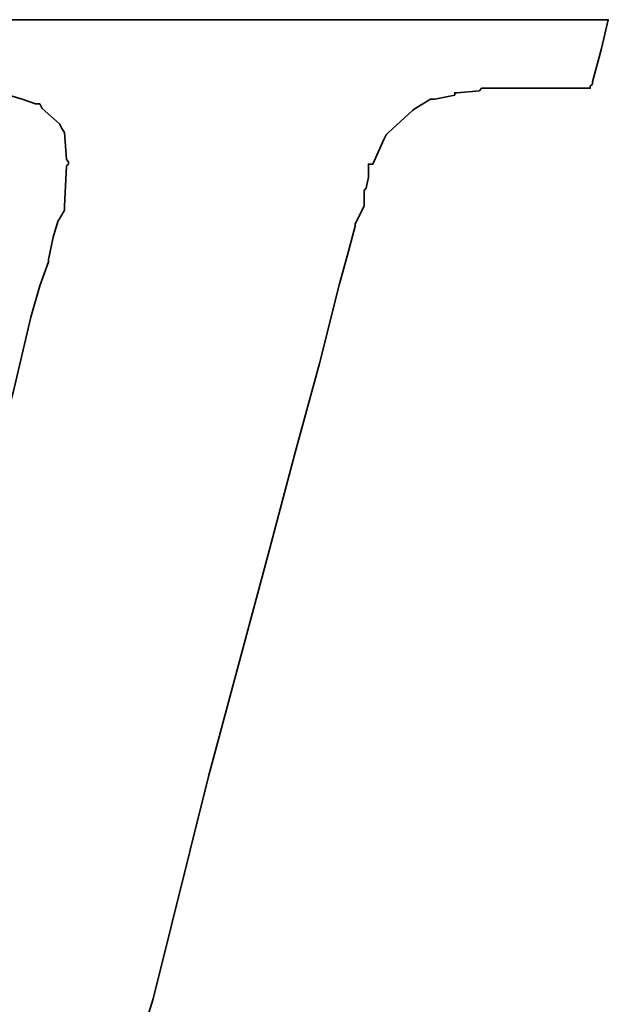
# Model space of a CAD drawing. Header units: inches. Extents: x 22 to 529, y 46 to 401.
# Tile 34 of 50: x 205.914 to 206.816, y 112.256 to 113.764. Entities that reach past the tile are written whole.
import ezdxf

# ---------------------------------------------------------------- set-up
doc = ezdxf.new("R2010")
doc.units = ezdxf.units.IN
doc.header["$LTSCALE"] = 0.1
doc.layers.add('DIM', color=4, linetype='Continuous')
doc.layers.add('layer 1', color=7, linetype='Continuous')

# ---------------------------------------------------------------- blocks, each defined once
blk = doc.blocks.new('TBI MOTION logo(完整正式版)')
at = {"layer": 'layer 1', "color": 22, "lineweight": 35}
blk.add_open_spline([(-40.59125, -7.943749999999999), (-40.59125, -7.943749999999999), (-40.97375, -7.943749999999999), (-40.97375, -7.943749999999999), (-40.97375, -7.943749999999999), (-40.97375, -7.943749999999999), (-41.38125, -7.943749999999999), (-41.38125, -7.943749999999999), (-41.38125, -7.943749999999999), (-41.38125, -7.943749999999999), (-41.54874999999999, -7.943749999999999), (-41.54874999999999, -7.943749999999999), (-41.54874999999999, -7.943749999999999), (-41.54874999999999, -7.943749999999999), (-41.59875, -7.943749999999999), (-41.59875, -7.943749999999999), (-41.59875, -7.943749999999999), (-41.59875, -7.943749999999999), (-41.88374999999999, -7.943749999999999), (-41.88374999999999, -7.943749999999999), (-41.88374999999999, -7.943749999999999), (-41.88374999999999, -7.943749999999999), (-41.90875, -7.91875), (-41.90875, -7.91875), (-41.90875, -7.91875), (-41.90875, -7.91875), (-42.19875, -7.871249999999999), (-42.19875, -7.871249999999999), (-42.19875, -7.871249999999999), (-42.19875, -7.871249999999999), (-42.43875, -7.82375), (-42.43875, -7.82375), (-42.43875, -7.82375), (-42.43875, -7.82375), (-42.45875, -7.82375), (-42.45875, -7.82375), (-42.45875, -7.82375), (-42.45875, -7.82375), (-42.48624999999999, -7.82375), (-42.48624999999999, -7.82375), (-42.48624999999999, -7.82375), (-42.48624999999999, -7.82375), (-42.67625, -7.723749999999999), (-42.67625, -7.723749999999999), (-42.67625, -7.723749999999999), (-42.67625, -7.723749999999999), (-42.70125, -7.70375), (-42.70125, -7.70375), (-42.70125, -7.70375), (-42.70125, -7.70375), (-42.72375, -7.678749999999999), (-42.72375, -7.678749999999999), (-42.72375, -7.678749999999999), (-42.72375, -7.678749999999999), (-42.86875, -7.488749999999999), (-42.86875, -7.488749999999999), (-42.86875, -7.488749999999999), (-42.86875, -7.488749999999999), (-42.89374999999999, -7.438749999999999), (-42.89374999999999, -7.438749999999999), (-42.89374999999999, -7.438749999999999), (-42.89374999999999, -7.438749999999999), (-42.91875, -7.388749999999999), (-42.91875, -7.388749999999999), (-42.91875, -7.388749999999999), (-42.91875, -7.388749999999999), (-42.93874999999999, -7.12875), (-42.93874999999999, -7.12875), (-42.93874999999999, -7.12875), (-42.93874999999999, -7.12875), (-42.96375, -7.103749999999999), (-42.96375, -7.103749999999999), (-42.96375, -7.103749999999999), (-42.96375, -7.103749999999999), (-42.96375, -7.053749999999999), (-42.96375, -7.053749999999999), (-42.96375, -7.053749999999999), (-42.96375, -7.053749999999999), (-42.96375, -7.00875), (-42.96375, -7.00875), (-42.96375, -7.00875), (-42.96375, -7.00875), (-42.91875, -6.69625), (-42.91875, -6.69625), (-42.91875, -6.69625), (-42.91875, -6.69625), (-42.91875, -6.62375), (-42.91875, -6.62375), (-42.91875, -6.62375), (-42.91875, -6.62375), (-42.91875, -6.59625), (-42.91875, -6.59625), (-42.91875, -6.59625), (-42.91875, -6.59625), (-42.91875, -6.57375), (-42.91875, -6.57375), (-42.91875, -6.57375), (-42.91875, -6.57375), (-42.91875, -6.528749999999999), (-42.91875, -6.528749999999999), (-42.91875, -6.528749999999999), (-42.91875, -6.528749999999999), (-42.89374999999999, -6.50375), (-42.89374999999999, -6.50375), (-42.89374999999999, -6.50375), (-42.89374999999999, -6.50375), (-42.84374999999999, -6.38375), (-42.84374999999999, -6.38375), (-42.84374999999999, -6.38375), (-42.84374999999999, -6.38375), (-42.84374999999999, -6.358749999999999), (-42.84374999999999, -6.358749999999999), (-42.84374999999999, -6.358749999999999), (-42.84374999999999, -6.358749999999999), (-42.74625, -6.143749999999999), (-42.74625, -6.143749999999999), (-42.74625, -6.143749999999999), (-42.74625, -6.143749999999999), (-42.70125, -5.853749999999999), (-42.70125, -5.853749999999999), (-42.70125, -5.853749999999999), (-42.70125, -5.853749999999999), (-42.60374999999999, -5.47125), (-42.60374999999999, -5.47125), (-42.60374999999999, -5.47125), (-42.60374999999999, -5.47125), (-42.60374999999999, -5.44875), (-42.60374999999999, -5.44875), (-42.60374999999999, -5.44875), (-42.60374999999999, -5.44875), (-42.38875, -4.678749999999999), (-42.38875, -4.678749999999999), (-42.38875, -4.678749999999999), (-42.38875, -4.678749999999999), (-42.36375, -4.653749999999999), (-42.36375, -4.653749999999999), (-42.36375, -4.653749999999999), (-42.36375, -4.653749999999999), (-42.12375, -3.69625), (-42.12375, -3.69625), (-42.12375, -3.69625), (-42.12375, -3.69625), (-42.12375, -3.67374), (-42.12375, -3.67374), (-42.12375, -3.67374), (-42.12375, -3.67374), (-41.78875, -2.593739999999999), (-41.78875, -2.593739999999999), (-41.78875, -2.593739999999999), (-41.78875, -2.593739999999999), (-41.18875, -0.19375), (-41.18875, -0.19375), (-41.18875, -0.19375), (-41.18875, -0.19375), (-40.54375, 2.20624), (-40.54375, 2.20624), (-40.54375, 2.20624), (-40.54375, 2.20624), (-40.25374999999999, 3.308749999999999), (-40.25374999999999, 3.308749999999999), (-40.25374999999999, 3.308749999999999), (-40.25374999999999, 3.308749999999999), (-39.98875, 4.27125), (-39.98875, 4.27125), (-39.98875, 4.27125), (-39.98875, 4.27125), (-39.77375, 5.131249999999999), (-39.77375, 5.131249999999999), (-39.77375, 5.131249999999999), (-39.77375, 5.131249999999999), (-39.67875, 5.47125), (-39.67875, 5.47125), (-39.67875, 5.47125), (-39.67875, 5.47125), (-39.60375, 5.756249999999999), (-39.60375, 5.756249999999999), (-39.60375, 5.756249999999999), (-39.60375, 5.756249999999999), (-39.60375, 5.78125), (-39.60375, 5.78125), (-39.60375, 5.78125), (-39.60375, 5.78125), (-39.50875, 5.97125), (-39.50875, 5.97125), (-39.50875, 5.97125), (-39.50875, 5.97125), (-39.50875, 6.138749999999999), (-39.50875, 6.138749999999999), (-39.50875, 6.138749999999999), (-39.50875, 6.138749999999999), (-39.48625, 6.166249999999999), (-39.48625, 6.166249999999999), (-39.48625, 6.166249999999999), (-39.48625, 6.166249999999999), (-39.46125, 6.286249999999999), (-39.46125, 6.286249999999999), (-39.46125, 6.286249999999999), (-39.46125, 6.286249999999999), (-39.46125, 6.426249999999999), (-39.46125, 6.426249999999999), (-39.46125, 6.426249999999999), (-39.46125, 6.426249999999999), (-39.41375, 6.426249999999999), (-39.41375, 6.426249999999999), (-39.41375, 6.426249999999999), (-39.41375, 6.426249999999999), (-39.29375, 6.69125), (-39.29375, 6.69125), (-39.29375, 6.69125), (-39.29375, 6.69125), (-39.26875, 6.741249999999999), (-39.26875, 6.741249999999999), (-39.26875, 6.741249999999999), (-39.26875, 6.741249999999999), (-39.24375, 6.76625), (-39.24375, 6.76625), (-39.24375, 6.76625), (-39.24375, 6.76625), (-38.98375, 7.006239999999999), (-38.98375, 7.006239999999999), (-38.98375, 7.006239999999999), (-38.98375, 7.006239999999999), (-38.95625, 7.026239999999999), (-38.95625, 7.026239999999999), (-38.95625, 7.026239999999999), (-38.95625, 7.026239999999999), (-38.78875, 7.126239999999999), (-38.78875, 7.126239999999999), (-38.78875, 7.126239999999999), (-38.78875, 7.126239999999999), (-38.76375, 7.126239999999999), (-38.76375, 7.126239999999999), (-38.76375, 7.126239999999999), (-38.76375, 7.126239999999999), (-38.74375, 7.126239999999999), (-38.74375, 7.126239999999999), (-38.74375, 7.126239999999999), (-38.74375, 7.126239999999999), (-38.52875, 7.171249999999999), (-38.52875, 7.171249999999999), (-38.52875, 7.171249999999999), (-38.52875, 7.171249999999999), (-38.52875, 7.196239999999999), (-38.52875, 7.196239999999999), (-38.52875, 7.196239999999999), (-38.52875, 7.196239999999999), (-38.50375, 7.196239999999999), (-38.50375, 7.196239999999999), (-38.50375, 7.196239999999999), (-38.50375, 7.196239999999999), (-38.26125, 7.21875), (-38.26125, 7.21875), (-38.26125, 7.21875), (-38.26125, 7.21875), (-38.23875000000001, 7.246239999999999), (-38.23875000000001, 7.246239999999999), (-38.23875000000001, 7.246239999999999), (-38.23875000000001, 7.246239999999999), (-38.21625, 7.246239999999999), (-38.21625, 7.246239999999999), (-38.21625, 7.246239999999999), (-38.21625, 7.246239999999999), (-38.18875, 7.246239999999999), (-38.18875, 7.246239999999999), (-38.18875, 7.246239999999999), (-38.18875, 7.246239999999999), (-37.90375, 7.246239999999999), (-37.90375, 7.246239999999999), (-37.90375, 7.246239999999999), (-37.90375, 7.246239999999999), (-37.85375, 7.246239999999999), (-37.85375, 7.246239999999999), (-37.85375, 7.246239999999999), (-37.85375, 7.246239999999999), (-37.75875, 7.246239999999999), (-37.75875, 7.246239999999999), (-37.75875, 7.246239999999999), (-37.75875, 7.246239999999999), (-37.42375, 7.246239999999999), (-37.42375, 7.246239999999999), (-37.42375, 7.246239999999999), (-37.42375, 7.246239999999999), (-37.08875, 7.246239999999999), (-37.08875, 7.246239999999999), (-37.08875, 7.246239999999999), (-37.08875, 7.246239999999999), (-37.06375, 7.246239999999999), (-37.06375, 7.246239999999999), (-37.06375, 7.246239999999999), (-37.06375, 7.246239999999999), (-37.06375, 7.266239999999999), (-37.06375, 7.266239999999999), (-37.06375, 7.266239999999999), (-37.06375, 7.266239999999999), (-37.03875, 7.291249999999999), (-37.03875, 7.291249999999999), (-37.03875, 7.291249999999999), (-37.03875, 7.291249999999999), (-37.03875, 7.31625), (-37.03875, 7.31625), (-37.03875, 7.31625), (-37.03875, 7.31625), (-36.94125, 7.676249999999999), (-36.94125, 7.676249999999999), (-36.94125, 7.676249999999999), (-36.94125, 7.676249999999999), (-36.86875, 7.98625), (-36.86875, 7.98625), (-36.86875, 7.98625), (-36.86875, 7.98625), (-36.98875000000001, 7.98625), (-36.98875000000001, 7.98625), (-36.98875000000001, 7.98625), (-36.98875000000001, 7.98625), (-37.42375, 7.98625), (-37.42375, 7.98625), (-37.42375, 7.98625), (-37.42375, 7.98625), (-37.94875, 7.98625), (-37.94875, 7.98625), (-37.94875, 7.98625), (-37.94875, 7.98625), (-38.57375, 7.98625), (-38.57375, 7.98625), (-38.57375, 7.98625), (-38.57375, 7.98625), (-39.29375, 7.98625), (-39.29375, 7.98625), (-39.29375, 7.98625), (-39.29375, 7.98625), (-40.82875, 7.98625), (-40.82875, 7.98625), (-40.82875, 7.98625), (-40.82875, 7.98625), (-42.36375, 7.98625), (-42.36375, 7.98625), (-42.36375, 7.98625), (-42.36375, 7.98625), (-43.08375, 7.98625), (-43.08375, 7.98625), (-43.08375, 7.98625), (-43.08375, 7.98625), (-43.70875, 7.98625), (-43.70875, 7.98625), (-43.70875, 7.98625), (-43.70875, 7.98625), (-44.23375, 7.98625), (-44.23375, 7.98625), (-44.23375, 7.98625), (-44.23375, 7.98625), (-44.66875, 7.98625), (-44.66875, 7.98625), (-44.66875, 7.98625), (-44.66875, 7.98625), (-44.88375, 7.98625), (-44.88375, 7.98625), (-44.88375, 7.98625), (-44.88375, 7.98625), (-44.90874999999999, 7.94125), (-44.90874999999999, 7.94125), (-44.90874999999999, 7.94125), (-44.90874999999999, 7.94125), (-44.90874999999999, 7.916249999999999), (-44.90874999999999, 7.916249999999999), (-44.90874999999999, 7.916249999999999), (-44.90874999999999, 7.916249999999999), (-45.00375, 7.55625), (-45.00375, 7.55625), (-45.00375, 7.55625), (-45.00375, 7.55625), (-45.05374999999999, 7.246239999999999), (-45.05374999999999, 7.246239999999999), (-45.05374999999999, 7.246239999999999), (-45.05374999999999, 7.246239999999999), (-44.61875, 7.246239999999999), (-44.61875, 7.246239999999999), (-44.61875, 7.246239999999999), (-44.61875, 7.246239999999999), (-44.11375, 7.246239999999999), (-44.11375, 7.246239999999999), (-44.11375, 7.246239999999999), (-44.11375, 7.246239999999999), (-43.99375, 7.246239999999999), (-43.99375, 7.246239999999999), (-43.99375, 7.246239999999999), (-43.99375, 7.246239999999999), (-43.94625, 7.246239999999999), (-43.94625, 7.246239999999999), (-43.94625, 7.246239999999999), (-43.94625, 7.246239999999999), (-43.92374, 7.246239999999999), (-43.92374, 7.246239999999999), (-43.92374, 7.246239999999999), (-43.92374, 7.246239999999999), (-43.65874999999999, 7.246239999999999), (-43.65874999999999, 7.246239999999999), (-43.65874999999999, 7.246239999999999), (-43.65874999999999, 7.246239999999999), (-43.63875, 7.21875), (-43.63875, 7.21875), (-43.63875, 7.21875), (-43.63875, 7.21875), (-43.46874999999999, 7.196239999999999), (-43.46874999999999, 7.196239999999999), (-43.46874999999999, 7.196239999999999), (-43.46874999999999, 7.196239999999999), (-43.39875, 7.196239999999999), (-43.39875, 7.196239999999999), (-43.39875, 7.196239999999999), (-43.39875, 7.196239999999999), (-43.37125, 7.171249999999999), (-43.37125, 7.171249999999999), (-43.37125, 7.171249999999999), (-43.37125, 7.171249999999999), (-43.34875, 7.171249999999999), (-43.34875, 7.171249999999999), (-43.34875, 7.171249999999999), (-43.34875, 7.171249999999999), (-43.20375, 7.126239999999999), (-43.20375, 7.126239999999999), (-43.20375, 7.126239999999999), (-43.20375, 7.126239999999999), (-43.05875, 7.076239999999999), (-43.05875, 7.076239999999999), (-43.05875, 7.076239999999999), (-43.05875, 7.076239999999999), (-43.01375, 7.076239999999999), (-43.01375, 7.076239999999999), (-43.01375, 7.076239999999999), (-43.01375, 7.076239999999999), (-42.98875, 7.026239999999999), (-42.98875, 7.026239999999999), (-42.98875, 7.026239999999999), (-42.98875, 7.026239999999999), (-42.79874999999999, 6.86125), (-42.79874999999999, 6.86125), (-42.79874999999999, 6.86125), (-42.79874999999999, 6.86125), (-42.77375, 6.81125), (-42.77375, 6.81125), (-42.77375, 6.81125), (-42.77375, 6.81125), (-42.74625, 6.76625), (-42.74625, 6.76625), (-42.74625, 6.76625), (-42.74625, 6.76625), (-42.72375, 6.47625), (-42.72375, 6.47625), (-42.72375, 6.47625), (-42.72375, 6.47625), (-42.70125, 6.45124), (-42.70125, 6.45124), (-42.70125, 6.45124), (-42.70125, 6.45124), (-42.70125, 6.426249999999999), (-42.70125, 6.426249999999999), (-42.70125, 6.426249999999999), (-42.70125, 6.426249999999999), (-42.72375, 6.40625), (-42.72375, 6.40625), (-42.72375, 6.40625), (-42.72375, 6.40625), (-42.74625, 5.97125), (-42.74625, 5.97125), (-42.74625, 5.97125), (-42.74625, 5.97125), (-42.74625, 5.94625), (-42.74625, 5.94625), (-42.74625, 5.94625), (-42.74625, 5.94625), (-42.74625, 5.926249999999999), (-42.74625, 5.926249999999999), (-42.74625, 5.926249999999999), (-42.74625, 5.926249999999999), (-42.77375, 5.876249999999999), (-42.77375, 5.876249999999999), (-42.77375, 5.876249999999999), (-42.77375, 5.876249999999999), (-42.81875, 5.80625), (-42.81875, 5.80625), (-42.81875, 5.80625), (-42.81875, 5.80625), (-42.86875, 5.63625), (-42.86875, 5.63625), (-42.86875, 5.63625), (-42.86875, 5.63625), (-42.91875, 5.39625), (-42.91875, 5.39625), (-42.91875, 5.39625), (-42.91875, 5.39625), (-42.91875, 5.37124), (-42.91875, 5.37124), (-42.91875, 5.37124), (-42.91875, 5.37124), (-43.01375, 5.10874), (-43.01375, 5.10874), (-43.01375, 5.10874), (-43.01375, 5.10874), (-43.10875, 4.771239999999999), (-43.10875, 4.771239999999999), (-43.10875, 4.771239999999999), (-43.10875, 4.771239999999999), (-43.29875, 3.956249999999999), (-43.29875, 3.956249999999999), (-43.29875, 3.956249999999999), (-43.29875, 3.956249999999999), (-43.58875, 2.951249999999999), (-43.58875, 2.951249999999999), (-43.58875, 2.951249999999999), (-43.58875, 2.951249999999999), (-43.87375, 1.87125), (-43.87375, 1.87125), (-43.87375, 1.87125), (-43.87375, 1.87125), (-44.52625, -0.50374), (-44.52625, -0.50374), (-44.52625, -0.50374), (-44.52625, -0.50374), (-45.14874999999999, -2.853749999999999), (-45.14874999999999, -2.853749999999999), (-45.14874999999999, -2.853749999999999), (-45.14874999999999, -2.853749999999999), (-45.43375, -3.95875), (-45.43375, -3.95875), (-45.43375, -3.95875), (-45.43375, -3.95875), (-45.69874999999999, -4.96875), (-45.69874999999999, -4.96875), (-45.69874999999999, -4.96875), (-45.69874999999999, -4.96875), (-45.91375, -5.78375), (-45.91375, -5.78375), (-45.91375, -5.78375), (-45.91375, -5.78375), (-46.01374999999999, -6.11875), (-46.01374999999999, -6.11875), (-46.01374999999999, -6.11875), (-46.01374999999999, -6.11875), (-46.01374999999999, -6.143749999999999), (-46.01374999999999, -6.143749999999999), (-46.01374999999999, -6.143749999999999), (-46.01374999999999, -6.143749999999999), (-46.10875, -6.40875), (-46.10875, -6.40875), (-46.10875, -6.40875), (-46.10875, -6.40875), (-46.15375, -6.648749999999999), (-46.15375, -6.648749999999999), (-46.15375, -6.648749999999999), (-46.15375, -6.648749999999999), (-46.20375, -6.83875), (-46.20375, -6.83875), (-46.20375, -6.83875), (-46.20375, -6.83875), (-46.22874999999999, -6.933749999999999), (-46.22874999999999, -6.933749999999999), (-46.22874999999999, -6.933749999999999), (-46.22874999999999, -6.933749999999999), (-46.22874999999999, -7.07875), (-46.22874999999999, -7.07875), (-46.22874999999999, -7.07875), (-46.22874999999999, -7.07875), (-46.27374999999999, -7.07875), (-46.27374999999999, -7.07875), (-46.27374999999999, -7.07875), (-46.27374999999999, -7.07875), (-46.39375, -7.34375), (-46.39375, -7.34375), (-46.39375, -7.34375), (-46.39375, -7.34375), (-46.39375, -7.36875), (-46.39375, -7.36875), (-46.39375, -7.36875), (-46.39375, -7.36875), (-46.42125, -7.388749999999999), (-46.42125, -7.388749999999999), (-46.42125, -7.388749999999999), (-46.42125, -7.388749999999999), (-46.68375, -7.678749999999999), (-46.68375, -7.678749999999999), (-46.68375, -7.678749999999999), (-46.68375, -7.678749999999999), (-46.70875, -7.70375), (-46.70875, -7.70375), (-46.70875, -7.70375), (-46.70875, -7.70375), (-46.75374999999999, -7.723749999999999), (-46.75374999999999, -7.723749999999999), (-46.75374999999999, -7.723749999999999), (-46.75374999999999, -7.723749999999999), (-47.08874999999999, -7.871249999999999), (-47.08874999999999, -7.871249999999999), (-47.08874999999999, -7.871249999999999), (-47.08874999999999, -7.871249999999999), (-47.11625, -7.871249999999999), (-47.11625, -7.871249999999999), (-47.11625, -7.871249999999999), (-47.11625, -7.871249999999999), (-47.13875, -7.893749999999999), (-47.13875, -7.893749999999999), (-47.13875, -7.893749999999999), (-47.13875, -7.893749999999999), (-47.56874999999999, -7.91875), (-47.56874999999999, -7.91875), (-47.56874999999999, -7.91875), (-47.56874999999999, -7.91875), (-47.59624999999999, -7.943749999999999), (-47.59624999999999, -7.943749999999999), (-47.59624999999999, -7.943749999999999), (-47.59624999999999, -7.943749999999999), (-47.64375, -7.943749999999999), (-47.64375, -7.943749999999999), (-47.64375, -7.943749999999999), (-47.64375, -7.943749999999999), (-47.73625, -7.943749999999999), (-47.73625, -7.943749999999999), (-47.73625, -7.943749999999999), (-47.73625, -7.943749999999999), (-48.07375, -7.943749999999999), (-48.07375, -7.943749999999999), (-48.07375, -7.943749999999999), (-48.07375, -7.943749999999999), (-48.36125, -7.943749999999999), (-48.36125, -7.943749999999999), (-48.36125, -7.943749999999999), (-48.36125, -7.943749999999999), (-48.36125, -7.966249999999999), (-48.36125, -7.966249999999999), (-48.36125, -7.966249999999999), (-48.36125, -7.966249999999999), (-48.36125, -7.991249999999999), (-48.36125, -7.991249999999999), (-48.36125, -7.991249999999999), (-48.36125, -7.991249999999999), (-48.38875, -8.013749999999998), (-48.38875, -8.013749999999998), (-48.38875, -8.013749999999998), (-48.38875, -8.013749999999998), (-48.50875, -8.34875), (-48.50875, -8.34875), (-48.50875, -8.34875), (-48.50875, -8.34875), (-48.55375, -8.68625), (-48.55375, -8.68625), (-48.55375, -8.68625), (-48.55375, -8.68625), (-48.45875, -8.68625), (-48.45875, -8.68625), (-48.45875, -8.68625), (-48.45875, -8.68625), (-48.07375, -8.68625), (-48.07375, -8.68625), (-48.07375, -8.68625), (-48.07375, -8.68625), (-47.52374999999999, -8.68625), (-47.52374999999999, -8.68625), (-47.52374999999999, -8.68625), (-47.52374999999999, -8.68625), (-46.92375, -8.68625), (-46.92375, -8.68625), (-46.92375, -8.68625), (-46.92375, -8.68625), (-46.25375, -8.68625), (-46.25375, -8.68625), (-46.25375, -8.68625), (-46.25375, -8.68625), (-46.20375, -8.68625), (-46.20375, -8.68625), (-46.20375, -8.68625), (-46.20375, -8.68625), (-44.71375, -8.68625), (-44.71375, -8.68625), (-44.71375, -8.68625), (-44.71375, -8.68625), (-43.22874999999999, -8.68625), (-43.22874999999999, -8.68625), (-43.22874999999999, -8.68625), (-43.22874999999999, -8.68625), (-42.55875, -8.68625), (-42.55875, -8.68625), (-42.55875, -8.68625), (-42.55875, -8.68625), (-42.50874999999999, -8.68625), (-42.50874999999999, -8.68625), (-42.50874999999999, -8.68625), (-42.50874999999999, -8.68625), (-41.93375, -8.68625), (-41.93375, -8.68625), (-41.93375, -8.68625), (-41.93375, -8.68625), (-41.38125, -8.68625), (-41.38125, -8.68625), (-41.38125, -8.68625), (-41.38125, -8.68625), (-40.97375, -8.68625), (-40.97375, -8.68625), (-40.97375, -8.68625), (-40.97375, -8.68625), (-40.78125, -8.68625), (-40.78125, -8.68625), (-40.78125, -8.68625), (-40.78125, -8.68625), (-40.78125, -8.638749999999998), (-40.78125, -8.638749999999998), (-40.78125, -8.638749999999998), (-40.78125, -8.638749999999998), (-40.75874999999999, -8.638749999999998), (-40.75874999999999, -8.638749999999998), (-40.75874999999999, -8.638749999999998), (-40.75874999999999, -8.638749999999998), (-40.66374999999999, -8.27875), (-40.66374999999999, -8.27875), (-40.66374999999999, -8.27875), (-40.66374999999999, -8.27875), (-40.59125, -7.943749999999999), (-40.59125, -7.943749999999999)], degree=3, knots=[0, 0, 0, 0, 0.0055865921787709, 0.0055865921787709, 0.0055865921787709, 0.0055865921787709, 0.0111731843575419, 0.0111731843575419, 0.0111731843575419, 0.0111731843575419, 0.0167597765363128, 0.0167597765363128, 0.0167597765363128, 0.0167597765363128, 0.0223463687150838, 0.0223463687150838, 0.0223463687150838, 0.0223463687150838, 0.0279329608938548, 0.0279329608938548, 0.0279329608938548, 0.0279329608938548, 0.0335195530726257, 0.0335195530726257, 0.0335195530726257, 0.0335195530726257, 0.0391061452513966, 0.0391061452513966, 0.0391061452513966, 0.0391061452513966, 0.0446927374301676, 0.0446927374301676, 0.0446927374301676, 0.0446927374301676, 0.0502793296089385, 0.0502793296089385, 0.0502793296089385, 0.0502793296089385, 0.0558659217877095, 0.0558659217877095, 0.0558659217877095, 0.0558659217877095, 0.0614525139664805, 0.0614525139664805, 0.0614525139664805, 0.0614525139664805, 0.0670391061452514, 0.0670391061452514, 0.0670391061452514, 0.0670391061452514, 0.0726256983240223, 0.0726256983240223, 0.0726256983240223, 0.0726256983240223, 0.0782122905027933, 0.0782122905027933, 0.0782122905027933, 0.0782122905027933, 0.0837988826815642, 0.0837988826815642, 0.0837988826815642, 0.0837988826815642, 0.0893854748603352, 0.0893854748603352, 0.0893854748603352, 0.0893854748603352, 0.0949720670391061, 0.0949720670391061, 0.0949720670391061, 0.0949720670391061, 0.1005586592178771, 0.1005586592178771, 0.1005586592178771, 0.1005586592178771, 0.106145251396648, 0.106145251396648, 0.106145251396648, 0.106145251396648, 0.1117318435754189, 0.1117318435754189, 0.1117318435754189, 0.1117318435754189, 0.1173184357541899, 0.1173184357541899, 0.1173184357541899, 0.1173184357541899, 0.1229050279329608, 0.1229050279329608, 0.1229050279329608, 0.1229050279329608, 0.1284916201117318, 0.1284916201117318, 0.1284916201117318, 0.1284916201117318, 0.1340782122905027, 0.1340782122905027, 0.1340782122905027, 0.1340782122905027, 0.1396648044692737, 0.1396648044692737, 0.1396648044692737, 0.1396648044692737, 0.1452513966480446, 0.1452513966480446, 0.1452513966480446, 0.1452513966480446, 0.1508379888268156, 0.1508379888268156, 0.1508379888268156, 0.1508379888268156, 0.1564245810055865, 0.1564245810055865, 0.1564245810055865, 0.1564245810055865, 0.1620111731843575, 0.1620111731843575, 0.1620111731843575, 0.1620111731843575, 0.1675977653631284, 0.1675977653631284, 0.1675977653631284, 0.1675977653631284, 0.1731843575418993, 0.1731843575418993, 0.1731843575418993, 0.1731843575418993, 0.1787709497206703, 0.1787709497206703, 0.1787709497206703, 0.1787709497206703, 0.1843575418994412, 0.1843575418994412, 0.1843575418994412, 0.1843575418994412, 0.1899441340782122, 0.1899441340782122, 0.1899441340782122, 0.1899441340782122, 0.1955307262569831, 0.1955307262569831, 0.1955307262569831, 0.1955307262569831, 0.2011173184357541, 0.2011173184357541, 0.2011173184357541, 0.2011173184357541, 0.206703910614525, 0.206703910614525, 0.206703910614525, 0.206703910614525, 0.2122905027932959, 0.2122905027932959, 0.2122905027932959, 0.2122905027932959, 0.2178770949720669, 0.2178770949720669, 0.2178770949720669, 0.2178770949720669, 0.2234636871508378, 0.2234636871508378, 0.2234636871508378, 0.2234636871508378, 0.2290502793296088, 0.2290502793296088, 0.2290502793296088, 0.2290502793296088, 0.2346368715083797, 0.2346368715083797, 0.2346368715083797, 0.2346368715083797, 0.2402234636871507, 0.2402234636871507, 0.2402234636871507, 0.2402234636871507, 0.2458100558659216, 0.2458100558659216, 0.2458100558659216, 0.2458100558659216, 0.2513966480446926, 0.2513966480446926, 0.2513966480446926, 0.2513966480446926, 0.2569832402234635, 0.2569832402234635, 0.2569832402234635, 0.2569832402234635, 0.2625698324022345, 0.2625698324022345, 0.2625698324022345, 0.2625698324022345, 0.2681564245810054, 0.2681564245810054, 0.2681564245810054, 0.2681564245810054, 0.2737430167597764, 0.2737430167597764, 0.2737430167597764, 0.2737430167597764, 0.2793296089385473, 0.2793296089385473, 0.2793296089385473, 0.2793296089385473, 0.2849162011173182, 0.2849162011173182, 0.2849162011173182, 0.2849162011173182, 0.2905027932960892, 0.2905027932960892, 0.2905027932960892, 0.2905027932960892, 0.2960893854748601, 0.2960893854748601, 0.2960893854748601, 0.2960893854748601, 0.3016759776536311, 0.3016759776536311, 0.3016759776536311, 0.3016759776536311, 0.3072625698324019, 0.3072625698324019, 0.3072625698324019, 0.3072625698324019, 0.312849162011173, 0.312849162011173, 0.312849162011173, 0.312849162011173, 0.3184357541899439, 0.3184357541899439, 0.3184357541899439, 0.3184357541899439, 0.3240223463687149, 0.3240223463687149, 0.3240223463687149, 0.3240223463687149, 0.3296089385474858, 0.3296089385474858, 0.3296089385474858, 0.3296089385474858, 0.3351955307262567, 0.3351955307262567, 0.3351955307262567, 0.3351955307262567, 0.3407821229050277, 0.3407821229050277, 0.3407821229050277, 0.3407821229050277, 0.3463687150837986, 0.3463687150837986, 0.3463687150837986, 0.3463687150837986, 0.3519553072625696, 0.3519553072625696, 0.3519553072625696, 0.3519553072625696, 0.3575418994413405, 0.3575418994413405, 0.3575418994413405, 0.3575418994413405, 0.3631284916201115, 0.3631284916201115, 0.3631284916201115, 0.3631284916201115, 0.3687150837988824, 0.3687150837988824, 0.3687150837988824, 0.3687150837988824, 0.3743016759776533, 0.3743016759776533, 0.3743016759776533, 0.3743016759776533, 0.3798882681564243, 0.3798882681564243, 0.3798882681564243, 0.3798882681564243, 0.3854748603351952, 0.3854748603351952, 0.3854748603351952, 0.3854748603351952, 0.3910614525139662, 0.3910614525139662, 0.3910614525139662, 0.3910614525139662, 0.3966480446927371, 0.3966480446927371, 0.3966480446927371, 0.3966480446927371, 0.4022346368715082, 0.4022346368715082, 0.4022346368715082, 0.4022346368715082, 0.407821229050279, 0.407821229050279, 0.407821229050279, 0.407821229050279, 0.4134078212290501, 0.4134078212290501, 0.4134078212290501, 0.4134078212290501, 0.4189944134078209, 0.4189944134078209, 0.4189944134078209, 0.4189944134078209, 0.4245810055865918, 0.4245810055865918, 0.4245810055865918, 0.4245810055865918, 0.4301675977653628, 0.4301675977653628, 0.4301675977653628, 0.4301675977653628, 0.4357541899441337, 0.4357541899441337, 0.4357541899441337, 0.4357541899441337, 0.4413407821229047, 0.4413407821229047, 0.4413407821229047, 0.4413407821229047, 0.4469273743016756, 0.4469273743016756, 0.4469273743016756, 0.4469273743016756, 0.4525139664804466, 0.4525139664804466, 0.4525139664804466, 0.4525139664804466, 0.4581005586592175, 0.4581005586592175, 0.4581005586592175, 0.4581005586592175, 0.4636871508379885, 0.4636871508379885, 0.4636871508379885, 0.4636871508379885, 0.4692737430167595, 0.4692737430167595, 0.4692737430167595, 0.4692737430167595, 0.4748603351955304, 0.4748603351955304, 0.4748603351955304, 0.4748603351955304, 0.4804469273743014, 0.4804469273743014, 0.4804469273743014, 0.4804469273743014, 0.4860335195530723, 0.4860335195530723, 0.4860335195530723, 0.4860335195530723, 0.4916201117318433, 0.4916201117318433, 0.4916201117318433, 0.4916201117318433, 0.4972067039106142, 0.4972067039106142, 0.4972067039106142, 0.4972067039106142, 0.5027932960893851, 0.5027932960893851, 0.5027932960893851, 0.5027932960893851, 0.508379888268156, 0.508379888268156, 0.508379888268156, 0.508379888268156, 0.513966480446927, 0.513966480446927, 0.513966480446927, 0.513966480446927, 0.519553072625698, 0.519553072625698, 0.519553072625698, 0.519553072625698, 0.525139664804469, 0.525139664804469, 0.525139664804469, 0.525139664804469, 0.53072625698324, 0.53072625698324, 0.53072625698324, 0.53072625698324, 0.536312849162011, 0.536312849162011, 0.536312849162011, 0.536312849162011, 0.541899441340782, 0.541899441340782, 0.541899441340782, 0.541899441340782, 0.547486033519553, 0.547486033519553, 0.547486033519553, 0.547486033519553, 0.553072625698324, 0.553072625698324, 0.553072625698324, 0.553072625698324, 0.558659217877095, 0.558659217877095, 0.558659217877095, 0.558659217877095, 0.564245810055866, 0.564245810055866, 0.564245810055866, 0.564245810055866, 0.569832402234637, 0.569832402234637, 0.569832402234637, 0.569832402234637, 0.575418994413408, 0.575418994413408, 0.575418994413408, 0.575418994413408, 0.581005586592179, 0.581005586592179, 0.581005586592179, 0.581005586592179, 0.58659217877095, 0.58659217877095, 0.58659217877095, 0.58659217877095, 0.592178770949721, 0.592178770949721, 0.592178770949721, 0.592178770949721, 0.5977653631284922, 0.5977653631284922, 0.5977653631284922, 0.5977653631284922, 0.603351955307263, 0.603351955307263, 0.603351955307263, 0.603351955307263, 0.608938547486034, 0.608938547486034, 0.608938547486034, 0.608938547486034, 0.6145251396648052, 0.6145251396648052, 0.6145251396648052, 0.6145251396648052, 0.6201117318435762, 0.6201117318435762, 0.6201117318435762, 0.6201117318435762, 0.6256983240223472, 0.6256983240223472, 0.6256983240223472, 0.6256983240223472, 0.631284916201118, 0.631284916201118, 0.631284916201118, 0.631284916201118, 0.6368715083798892, 0.6368715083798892, 0.6368715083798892, 0.6368715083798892, 0.6424581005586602, 0.6424581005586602, 0.6424581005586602, 0.6424581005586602, 0.6480446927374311, 0.6480446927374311, 0.6480446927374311, 0.6480446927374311, 0.6536312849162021, 0.6536312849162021, 0.6536312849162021, 0.6536312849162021, 0.6592178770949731, 0.6592178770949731, 0.6592178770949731, 0.6592178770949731, 0.6648044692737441, 0.6648044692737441, 0.6648044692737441, 0.6648044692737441, 0.6703910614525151, 0.6703910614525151, 0.6703910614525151, 0.6703910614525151, 0.6759776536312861, 0.6759776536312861, 0.6759776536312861, 0.6759776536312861, 0.6815642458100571, 0.6815642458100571, 0.6815642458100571, 0.6815642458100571, 0.687150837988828, 0.687150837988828, 0.687150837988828, 0.687150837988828, 0.6927374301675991, 0.6927374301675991, 0.6927374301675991, 0.6927374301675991, 0.69832402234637, 0.69832402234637, 0.69832402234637, 0.69832402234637, 0.703910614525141, 0.703910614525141, 0.703910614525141, 0.703910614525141, 0.7094972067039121, 0.7094972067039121, 0.7094972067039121, 0.7094972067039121, 0.715083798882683, 0.715083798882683, 0.715083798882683, 0.715083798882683, 0.7206703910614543, 0.7206703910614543, 0.7206703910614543, 0.7206703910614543, 0.7262569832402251, 0.7262569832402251, 0.7262569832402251, 0.7262569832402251, 0.731843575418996, 0.731843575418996, 0.731843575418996, 0.731843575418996, 0.7374301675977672, 0.7374301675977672, 0.7374301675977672, 0.7374301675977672, 0.7430167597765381, 0.7430167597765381, 0.7430167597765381, 0.7430167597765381, 0.7486033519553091, 0.7486033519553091, 0.7486033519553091, 0.7486033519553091, 0.75418994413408, 0.75418994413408, 0.75418994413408, 0.75418994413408, 0.7597765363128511, 0.7597765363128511, 0.7597765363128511, 0.7597765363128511, 0.7653631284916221, 0.7653631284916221, 0.7653631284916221, 0.7653631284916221, 0.770949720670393, 0.770949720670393, 0.770949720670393, 0.770949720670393, 0.7765363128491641, 0.7765363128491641, 0.7765363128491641, 0.7765363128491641, 0.7821229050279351, 0.7821229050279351, 0.7821229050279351, 0.7821229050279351, 0.787709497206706, 0.787709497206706, 0.787709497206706, 0.787709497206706, 0.7932960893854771, 0.7932960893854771, 0.7932960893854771, 0.7932960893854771, 0.798882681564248, 0.798882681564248, 0.798882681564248, 0.798882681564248, 0.8044692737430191, 0.8044692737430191, 0.8044692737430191, 0.8044692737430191, 0.8100558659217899, 0.8100558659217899, 0.8100558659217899, 0.8100558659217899, 0.8156424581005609, 0.8156424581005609, 0.8156424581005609, 0.8156424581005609, 0.8212290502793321, 0.8212290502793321, 0.8212290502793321, 0.8212290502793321, 0.8268156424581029, 0.8268156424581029, 0.8268156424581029, 0.8268156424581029, 0.8324022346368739, 0.8324022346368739, 0.8324022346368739, 0.8324022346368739, 0.8379888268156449, 0.8379888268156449, 0.8379888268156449, 0.8379888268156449, 0.8435754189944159, 0.8435754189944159, 0.8435754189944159, 0.8435754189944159, 0.8491620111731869, 0.8491620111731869, 0.8491620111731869, 0.8491620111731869, 0.8547486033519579, 0.8547486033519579, 0.8547486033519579, 0.8547486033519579, 0.8603351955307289, 0.8603351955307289, 0.8603351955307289, 0.8603351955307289, 0.8659217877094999, 0.8659217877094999, 0.8659217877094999, 0.8659217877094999, 0.8715083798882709, 0.8715083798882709, 0.8715083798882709, 0.8715083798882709, 0.8770949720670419, 0.8770949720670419, 0.8770949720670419, 0.8770949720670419, 0.8826815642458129, 0.8826815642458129, 0.8826815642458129, 0.8826815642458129, 0.888268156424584, 0.888268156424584, 0.888268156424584, 0.888268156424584, 0.8938547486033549, 0.8938547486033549, 0.8938547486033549, 0.8938547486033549, 0.8994413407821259, 0.8994413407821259, 0.8994413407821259, 0.8994413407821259, 0.9050279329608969, 0.9050279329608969, 0.9050279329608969, 0.9050279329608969, 0.9106145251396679, 0.9106145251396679, 0.9106145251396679, 0.9106145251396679, 0.9162011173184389, 0.9162011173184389, 0.9162011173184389, 0.9162011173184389, 0.9217877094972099, 0.9217877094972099, 0.9217877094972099, 0.9217877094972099, 0.9273743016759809, 0.9273743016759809, 0.9273743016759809, 0.9273743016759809, 0.9329608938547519, 0.9329608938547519, 0.9329608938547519, 0.9329608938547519, 0.9385474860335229, 0.9385474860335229, 0.9385474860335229, 0.9385474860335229, 0.944134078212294, 0.944134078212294, 0.944134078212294, 0.944134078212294, 0.9497206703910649, 0.9497206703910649, 0.9497206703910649, 0.9497206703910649, 0.9553072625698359, 0.9553072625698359, 0.9553072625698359, 0.9553072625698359, 0.960893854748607, 0.960893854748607, 0.960893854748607, 0.960893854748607, 0.9664804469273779, 0.9664804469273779, 0.9664804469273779, 0.9664804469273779, 0.972067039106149, 0.972067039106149, 0.972067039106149, 0.972067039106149, 0.9776536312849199, 0.9776536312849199, 0.9776536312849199, 0.9776536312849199, 0.9832402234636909, 0.9832402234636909, 0.9832402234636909, 0.9832402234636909, 0.988826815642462, 0.988826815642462, 0.988826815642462, 0.988826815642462, 0.9944134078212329, 0.9944134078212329, 0.9944134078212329, 0.9944134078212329, 1, 1, 1, 1], dxfattribs=at)

msp = doc.modelspace()

# ---------------------------------------------------------------- block references
at = {"layer": 'DIM', "xscale": 0.141750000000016, "yscale": 0.1417499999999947, "zscale": 0.14175}
msp.add_blockref('TBI MOTION logo(完整正式版)', (212.0417186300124, 112.6320851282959), dxfattribs=at)

doc.saveas('drawing.dxf')
